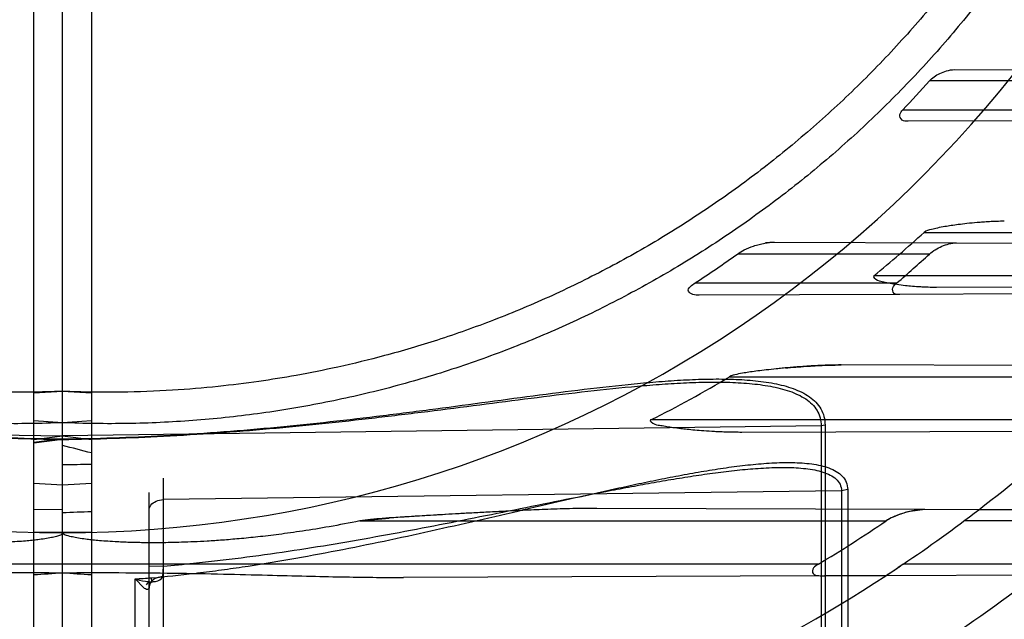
# Model space of a CAD drawing. Header units: millimetres. Extents: x 0 to 297, y 0 to 210.
# Tile 77 of 256: x 145.829 to 146.068, y 92.883 to 93.028. Entities that reach past the tile are written whole.
import ezdxf

# ---------------------------------------------------------------- set-up
doc = ezdxf.new("R2010")
doc.units = ezdxf.units.MM
doc.header["$LTSCALE"] = 16.335
doc.layers.get('0').update_dxf_attribs({"linetype": 'CONTINUOUS'})
for name, color, linetype in [('01_GLOBAL', 7, 'CONTINUOUS'), ('INTFCLR_1', 7, 'CONTINUOUS'), ('INTFCLR_144815', 7, 'CONTINUOUS'), ('INTFCLR_72935', 7, 'CONTINUOUS')]:
    doc.layers.add(name, color=color, linetype=linetype)

msp = doc.modelspace()

# ---------------------------------------------------------------- linework, layer by layer
at = {"color": 7, "linetype": 'Continuous'}
msp.add_circle((146.8548034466, 92.13446435), 2.66, dxfattribs=at)
at = {"color": 9, "linetype": 'Continuous'}
msp.add_arc((146.8548034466, 92.13446435), 2.6259090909, 92.9674534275, 177.0325465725, dxfattribs=at)
at = {"layer": '01_GLOBAL', "color": 7, "linetype": 'Continuous'}
msp.add_circle((146.8548034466, 92.13446435), 2.695, dxfattribs=at)
at = {"layer": 'INTFCLR_1', "color": 6, "linetype": 'Continuous'}
for p, q in [((145.8326077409, 92.6392724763), (145.8326077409, 93.828047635)), ((145.8396077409, 92.6316600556), (145.8396077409, 93.32424867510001)), ((146.0566160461, 92.9739025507), (146.1264587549, 92.9736587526)), ((146.1165994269, 92.961626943), (146.0428359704, 92.9613694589)), ((145.8396077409, 92.9378477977), (145.8326077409, 92.9373940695)), ((145.8396077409, 92.93024821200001), (145.8326077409, 92.93068978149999)), ((145.8396077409, 92.90916407), (145.8326077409, 92.9090671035)), ((146.0620095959, 92.90913372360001), (146.0488841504, 92.9091795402)), ((146.0394220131, 92.89310754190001), (146.0245442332, 92.8930556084))]:
    msp.add_line(p, q, dxfattribs=at)
at = {"layer": 'INTFCLR_1', "color": 9, "linetype": 'Continuous'}
for p, q in [((146.0560940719, 93.0159043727), (146.0929097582, 93.01577586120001)), ((146.0879751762, 93.0131600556), (146.0500057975, 93.0131600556)), ((146.0435891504, 93.00616005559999), (146.0825676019, 93.00616005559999)), ((146.0835865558, 93.0035117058), (146.0448644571, 93.0033765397)), ((146.0487327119, 92.9764100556), (146.1156249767, 92.9764100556)), ((146.0122911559, 92.97405727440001), (146.0566160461, 92.9739025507)), ((146.0499976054, 92.9711600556), (146.0033985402, 92.9711600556)), ((146.1067828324, 92.96591005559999), (146.0365197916, 92.96591005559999)), ((145.9931419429, 92.96416005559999), (146.0421269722, 92.96416005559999)), ((146.0517130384, 92.9631504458), (146.1083527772, 92.96334815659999)), ((146.0428359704, 92.9613694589), (145.9941342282, 92.961199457)), ((146.0901310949, 92.9440355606), (146.0286291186, 92.9442502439)), ((146.00152254, 92.94141005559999), (146.0831426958, 92.94141005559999)), ((146.0714762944, 92.9309100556), (145.9823517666, 92.9309100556)), ((146.0237571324, 92.92947908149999), (145.8396077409, 92.9270592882)), ((146.0246863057, 92.9296559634), (146.0237571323, 92.9294790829)), ((146.0237571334, 92.9294790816), (146.0237571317, 92.8516106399)), ((146.0246863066, 92.92965596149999), (146.0246863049, 92.8518386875)), ((145.8326077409, 92.9261301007), (145.8396077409, 92.9270592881)), ((145.8396077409, 92.9262978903), (145.8326077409, 92.9254625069)), ((145.8396077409, 92.9261822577), (145.8326077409, 92.9252790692)), ((146.0044979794, 92.9279856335), (146.0729750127, 92.9282246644)), ((145.8640466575, 92.9167747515), (145.8640466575, 92.7866738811)), ((145.8326077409, 92.91559073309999), (145.8396077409, 92.9151296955)), ((145.8606077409, 92.7866738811), (145.8606077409, 92.91327528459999)), ((146.0286589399, 92.9137320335), (145.8640466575, 92.9115689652)), ((146.0286589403, 92.9137320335), (146.0286589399, 92.8313082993)), ((146.0301730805, 92.9140135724), (146.0286589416, 92.9137320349)), ((146.0301730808, 92.91401357), (146.0301730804, 92.83167127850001)), ((146.0488841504, 92.9091795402), (145.9692814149, 92.9094574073)), ((146.0948933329, 92.90901893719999), (146.0620095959, 92.90913372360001)), ((145.9117306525, 92.90641005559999), (146.0394833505, 92.90641005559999)), ((146.091902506, 92.90641005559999), (146.0584182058, 92.90641005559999)), ((145.8396077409, 92.9035736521), (145.8326077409, 92.9035736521)), ((146.0230607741, 92.8959100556), (145.8326077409, 92.8959100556)), ((145.8606077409, 92.89549817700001), (145.8640465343, 92.8954550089)), ((145.8640465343, 92.8954550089), (145.8638191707, 92.89286904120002)), ((146.0792014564, 92.8959100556), (146.0436433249, 92.8959100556)), ((145.8612485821, 92.89166791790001), (145.8611549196, 92.8926001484)), ((146.0245442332, 92.8930556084), (145.9223188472, 92.89269877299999)), ((146.0757812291, 92.89323446), (146.0394220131, 92.89310754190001)), ((145.8593144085, 92.8901859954), (145.8572536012, 92.8923504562)), ((145.8572536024, 92.7819643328), (145.8572536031, 92.8923504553))]:
    msp.add_line(p, q, dxfattribs=at)
at = {"layer": 'INTFCLR_1', "color": 7, "linetype": 'Continuous'}
for p, q in [((146.0122911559, 92.97405727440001), (146.0102221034, 92.97385545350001)), ((145.9117306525, 92.90641005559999), (145.9189153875, 92.9071192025)), ((146.0488841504, 92.9091795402), (146.0453436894, 92.9087256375)), ((146.0436433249, 92.8959100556), (146.0423498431, 92.89504233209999))]:
    msp.add_line(p, q, dxfattribs=at)
at = {"layer": 'INTFCLR_1', "color": 6, "linetype": 'Continuous'}
for centre, radius, start, end in [((145.8396077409, 93.1986600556), 0.4224162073, 270, 90.00000002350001), ((145.8396077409, 93.1986600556), 0.4014439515, 270, 90.00000002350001), ((145.8400496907, 93.1991782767), 0.2805072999, 316.5197818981, 318.459498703), ((145.8490611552, 93.1963022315), 0.2970206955, 309.1335320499, 312.2407996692), ((145.8402875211, 93.1991407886), 0.2803219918, 303.0439087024, 305.5821917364), ((145.8401542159, 93.1991781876), 0.3098814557, 310.6755073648, 312.6231329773), ((145.8512087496, 93.1930991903), 0.2931580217, 296.5735206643, 300.8464944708), ((145.8396077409, 93.1986600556), 0.3650864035, 303.9776385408, 307.5299422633), ((145.8415251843, 93.197930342), 0.3523796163, 301.0088492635, 304.1786423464), ((145.7631619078, 94.0111774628), 1.1199532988, 273.5550652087, 273.9139416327)]:
    msp.add_arc(centre, radius, start, end, dxfattribs=at)
at = {"layer": 'INTFCLR_1', "color": 9, "linetype": 'Continuous'}
for centre, radius, start, end in [((145.8396077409, 93.1986600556), 0.2950857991, 270.0000000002, 337.5066823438), ((145.8396077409, 93.1986600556), 0.3650864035, 307.5299422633, 312.2149436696), ((145.8396077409, 93.1986600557), 0.3650864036, 269.9999999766, 303.1824438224), ((145.8396077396, 93.19866007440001), 0.306817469, 273.2970471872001, 274.0270834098), ((145.8396077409, 93.1986600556), 0.3860864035, 302.8139688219, 307.7133577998)]:
    msp.add_arc(centre, radius, start, end, dxfattribs=at)
at = {"layer": 'INTFCLR_1', "color": 7, "linetype": 'Continuous'}
for centre, radius, start, end in [((146.0515649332, 93.02659652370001), 0.0634462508, 266.5035230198, 270.1337480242), ((145.976885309, 92.0705265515), 0.838599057, 93.47053908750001, 93.96385402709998), ((146.0379848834, 91.0715950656), 1.8393973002, 93.26180773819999, 93.48664022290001), ((145.8396077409, 93.1986600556), 0.3650864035, 303.1824438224, 303.9776385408), ((145.8399490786, 93.198143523), 0.3644672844, 303.1819762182, 303.7336642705)]:
    msp.add_arc(centre, radius, start, end, dxfattribs=at)
at = {"layer": 'INTFCLR_1', "color": 6, "linetype": 'Continuous'}
for points, knots in [([(145.8396077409, 93.45947231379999), (145.8448083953, 93.4596857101), (145.8552252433, 93.4598003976), (145.8708287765, 93.45903859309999), (145.8863869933, 93.45733971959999), (145.9018926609, 93.4546973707), (145.9172546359, 93.4511115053), (145.9321403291, 93.44667133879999), (145.9466984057, 93.44137698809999), (145.9609232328, 93.43523324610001), (145.9749848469, 93.428124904), (145.9885894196, 93.4201818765), (146.0016818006, 93.411438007), (146.014218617, 93.4019253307), (146.0261538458, 93.39167920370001), (146.0374487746, 93.38073447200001), (146.0480597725, 93.3691354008), (146.0579508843, 93.35692175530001), (146.0670808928, 93.3441478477), (146.0754235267, 93.330855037), (146.0829524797, 93.3170860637), (146.0896391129, 93.3028937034), (146.0954570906, 93.2883381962), (146.1003896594, 93.27346713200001), (146.104422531, 93.2583263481), (146.1075415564, 93.24296784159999), (146.109734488, 93.2274500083), (146.1109929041, 93.2118355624), (146.1113133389, 93.1961898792), (146.110697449, 93.1805682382), (146.1091501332, 93.1650221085), (146.1066772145, 93.14959788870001), (146.1032874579, 93.1343489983), (146.0989925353, 93.11932904), (146.0938089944, 93.1045959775), (146.0877578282, 93.09020764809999), (146.0808640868, 93.0762176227), (146.0731513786, 93.0626691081), (146.0646508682, 93.0496148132), (146.0553942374, 93.03709997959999), (146.0454166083, 93.02516727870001), (146.0347444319, 93.01384756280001), (146.0234240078, 93.00319068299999), (146.0114894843, 92.9932263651), (145.9989896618, 92.9839941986), (145.985966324, 92.9755254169), (145.9724717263, 92.9678514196), (145.9585675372, 92.9610037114), (145.9445877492, 92.95512209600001), (145.9309740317, 92.9502947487), (145.9183319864, 92.9465585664), (145.9068866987, 92.94376529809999), (145.8966921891, 92.9417281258), (145.8870094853, 92.9401674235), (145.877001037, 92.9389286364), (145.8658733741, 92.93800534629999), (145.8532656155, 92.93753089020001), (145.8443587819, 92.93765285), (145.8396077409, 92.9378477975)], [0, 0, 0, 0, 0.0185657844, 0.0371317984, 0.05569073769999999, 0.0743563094, 0.09320240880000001, 0.1119235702, 0.129729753, 0.1484268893, 0.1671582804, 0.1858963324, 0.2045840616, 0.2232805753, 0.241995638, 0.2606572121, 0.2793460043, 0.298034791, 0.3166822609, 0.3353170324, 0.3539796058, 0.3726237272, 0.3912431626, 0.4098577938, 0.4284754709, 0.4470981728, 0.4657246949, 0.4843423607, 0.5029403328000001, 0.5215094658, 0.5400731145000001, 0.5586325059, 0.5771954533, 0.5957587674, 0.6143211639, 0.6328711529, 0.651401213, 0.6699184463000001, 0.6884460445, 0.7069331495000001, 0.7254085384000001, 0.7438945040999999, 0.7623917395, 0.7808314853, 0.7993176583, 0.8177869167, 0.8362093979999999, 0.8546575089, 0.8730374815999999, 0.8902753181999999, 0.9061521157, 0.9200376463, 0.9322836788, 0.9432240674, 0.9550134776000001, 0.9682465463, 0.9830392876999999, 1, 1, 1, 1]), ([(146.1061488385, 93.1149329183), (146.1053270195, 93.112425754), (146.103609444, 93.10743535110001), (146.1008138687, 93.10002914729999), (146.0978014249, 93.09270851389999), (146.0945747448, 93.0854798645), (146.0911366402, 93.0783494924), (146.0874900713, 93.07132353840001), (146.0836382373, 93.0644081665), (146.0795844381, 93.0576093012), (146.0753322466, 93.0509329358), (146.0708852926, 93.04438476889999), (146.0662475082, 93.0379705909), (146.0614228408, 93.0316958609), (146.0564155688, 93.0255661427), (146.0512299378, 93.0195866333), (146.0458705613, 93.01376265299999), (146.0403419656, 93.0080991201), (146.0346490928, 93.00260109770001), (146.0287967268, 92.9972732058), (146.0227901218, 92.99212022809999), (146.0166343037, 92.987146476), (146.0103348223, 92.98235643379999), (146.0038969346, 92.9777540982), (145.9973264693, 92.97334363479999), (145.9906289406, 92.9691287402), (145.9838104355, 92.96511323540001), (145.9768766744, 92.9613004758), (145.9698338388, 92.9576938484), (145.9626879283, 92.9542964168), (145.9554452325, 92.95111115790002), (145.9481119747, 92.9481407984), (145.9406944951, 92.9453879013), (145.9331992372, 92.94285485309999), (145.9256327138, 92.94054385), (145.9180014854, 92.9384568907), (145.910312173, 92.9365957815), (145.9025714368, 92.93496213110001), (145.8947859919, 92.9335573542), (145.8869625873, 92.93238266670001), (145.8791079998, 92.93143908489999), (145.8712290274, 92.9307274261), (145.8633325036, 92.9302483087), (145.8554252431, 92.93000215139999), (145.8475142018, 92.9299891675), (145.8422420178, 92.9301359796), (145.8396077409, 92.93024821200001)], [0, 0, 0, 0, 0.0227356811, 0.0454710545, 0.0682062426, 0.09094098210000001, 0.1136756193, 0.1364096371, 0.1591436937, 0.1818769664, 0.2046103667, 0.2273428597, 0.2500755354, 0.2728072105, 0.2955391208, 0.3182699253, 0.3410011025, 0.3637310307, 0.3864614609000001, 0.4091905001, 0.4319201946, 0.4546483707, 0.4773773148, 0.5001046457, 0.5228327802, 0.5455591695, 0.5682859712, 0.5910108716, 0.6137361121, 0.6364602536, 0.6591836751, 0.681906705, 0.7046293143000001, 0.7273515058, 0.750073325, 0.77279473, 0.7955158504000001, 0.8182366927, 0.8409573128, 0.8636777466, 0.886398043, 0.9091183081, 0.9318386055, 0.9545589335, 0.9772794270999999, 1, 1, 1, 1]), ([(146.0500057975, 93.0131600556), (146.0503476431, 93.0135459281), (146.0511601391, 93.0142270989), (146.052576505, 93.01504627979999), (146.0542230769, 93.01568197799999), (146.0554489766, 93.0159066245), (146.0560940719, 93.0159043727)], [0, 0, 0, 0, 0.2265211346, 0.4609866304, 0.7165387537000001, 1, 1, 1, 1]), ([(146.0448644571, 93.0033765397), (146.0443586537, 93.0033747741), (146.0432258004, 93.0033619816), (146.0425579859, 93.00508906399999), (146.0432794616, 93.00583351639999), (146.0435891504, 93.00616005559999)], [0, 0, 0, 0, 0.3513182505, 0.6874162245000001, 1, 1, 1, 1]), ([(146.0499976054, 92.9711600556), (146.0504383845, 92.9715657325), (146.0514210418, 92.9722641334), (146.0530335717, 92.97308605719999), (146.0547632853, 92.9736903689), (146.0559930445, 92.9739047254), (146.0566160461, 92.9739025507)], [0, 0, 0, 0, 0.2467037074, 0.4926862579, 0.743430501, 1, 1, 1, 1]), ([(145.9941342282, 92.961199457), (145.9936189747, 92.9611976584), (145.9926981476, 92.9611580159), (145.9906796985, 92.962384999), (145.9924207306, 92.96369095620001), (145.9931419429, 92.96416005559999)], [0, 0, 0, 0, 0.281959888, 0.5291975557, 1, 1, 1, 1]), ([(146.0428359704, 92.9613694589), (146.0423726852, 92.9613678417), (146.0412550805, 92.9613103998), (146.0408422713, 92.96318899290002), (146.0417340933, 92.9638224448), (146.0421269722, 92.96416005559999)], [0, 0, 0, 0, 0.3202426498, 0.6419310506, 1, 1, 1, 1]), ([(145.9117306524, 92.90641005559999), (145.9092657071, 92.90591377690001), (145.9046383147, 92.90502211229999), (145.8980785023, 92.90395322), (145.8922920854, 92.90314320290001), (145.8871615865, 92.9025344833), (145.8825937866, 92.90207934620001), (145.8785119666, 92.9017432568), (145.8748524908, 92.9014997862), (145.8715621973, 92.9013287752), (145.8685972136, 92.9012146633), (145.8659197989, 92.9011452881), (145.8634974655, 92.9011111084), (145.8613020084, 92.9011046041), (145.8593093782, 92.9011198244), (145.8574989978, 92.90115201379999), (145.8558527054, 92.9011973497), (145.8543540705, 92.901252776), (145.8526100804, 92.90133333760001), (145.850703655, 92.9014460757), (145.8487003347, 92.90159984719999), (145.8470308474, 92.90175797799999), (145.8454655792, 92.9019336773), (145.8439360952, 92.9021458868), (145.842355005, 92.9023997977), (145.8410489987, 92.90276914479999), (145.8396002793, 92.9030353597), (145.8396077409, 92.9035736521)], [0, 0, 0, 0, 0.1035914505, 0.1941269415, 0.2737916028, 0.3442938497, 0.4069673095, 0.4629029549, 0.5130228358, 0.558062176, 0.5986387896, 0.6352646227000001, 0.6684036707, 0.6984445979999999, 0.7257141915, 0.7504992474, 0.7730412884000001, 0.7935646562, 0.8122831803, 0.8449672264, 0.8722455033, 0.895040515, 0.9140992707, 0.9369862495, 0.9592804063, 0.9778206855, 1, 1, 1, 1]), ([(146.0230607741, 92.8959100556), (146.0226421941, 92.89565842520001), (146.0217209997, 92.8952614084), (146.021474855, 92.8933200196), (146.0232209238, 92.8931359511), (146.0240886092, 92.89305401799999), (146.0245442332, 92.8930556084)], [0, 0, 0, 0, 0.2574350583, 0.5027300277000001, 0.7598359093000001, 1, 1, 1, 1]), ([(145.8396077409, 92.8938362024), (145.8441679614, 92.89386940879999), (145.8531837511, 92.8938882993), (145.8662168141, 92.8937673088), (145.8782362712, 92.8935405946), (145.8889684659, 92.89327578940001), (145.8985166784, 92.8930302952), (145.9070290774, 92.892836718), (145.9148513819, 92.8927137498), (145.9198410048, 92.8926901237), (145.9223188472, 92.89269877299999)], [0, 0, 0, 0, 0.1653841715, 0.3269571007, 0.4726648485, 0.6013518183, 0.7162859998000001, 0.8190525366, 0.9101386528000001, 1, 1, 1, 1])]:
    msp.add_open_spline(points, degree=3, knots=knots, dxfattribs=at)
at = {"layer": 'INTFCLR_1', "color": 7, "linetype": 'Continuous'}
for points, knots in [([(146.0681950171, 92.97911213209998), (146.0675673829, 92.9791106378), (146.0663647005, 92.9790970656), (146.0646416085, 92.9790196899), (146.063072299, 92.9789190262), (146.0612496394, 92.9787728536), (146.0592517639, 92.97857342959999), (146.0571457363, 92.97832049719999), (146.0553680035, 92.97807491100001), (146.0536792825, 92.9778053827), (146.0520863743, 92.97752268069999), (146.0503981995, 92.97711288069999), (146.0492287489, 92.976831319), (146.048732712, 92.9764100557)], [0, 0, 0, 0, 0.095342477, 0.182676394, 0.2619801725, 0.33421276, 0.4604321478, 0.5669418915, 0.6564440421, 0.7329517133, 0.8269581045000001, 0.9011416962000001, 1, 1, 1, 1]), ([(146.0033985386, 92.971160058), (146.0039282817, 92.9715421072), (146.0052119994, 92.972267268), (146.0070069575, 92.973006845), (146.0086813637, 92.97352442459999), (146.0103246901, 92.9739052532), (146.0115409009, 92.9740645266), (146.012291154, 92.9740572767)], [0, 0, 0, 0, 0.2070771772, 0.4649994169, 0.6144120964, 0.7621214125, 1, 1, 1, 1]), ([(146.0365197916, 92.9659100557), (146.036176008, 92.9656187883), (146.0376425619, 92.96457149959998), (146.0388611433, 92.9644789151), (146.0405197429, 92.964074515), (146.0422547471, 92.9638145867), (146.0440532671, 92.96357693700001), (146.045983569, 92.9633852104), (146.0480347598, 92.9632365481), (146.0499812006, 92.9631589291), (146.0512514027, 92.96314959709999), (146.0517130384, 92.9631504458)], [0, 0, 0, 0, 0.0853651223, 0.186090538, 0.2888520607, 0.3915456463, 0.5230721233, 0.6310108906, 0.759371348, 0.9125404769, 1, 1, 1, 1]), ([(146.0286291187, 92.9442502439), (146.0277350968, 92.94424776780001), (146.0260240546, 92.944231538), (146.0235758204, 92.9441347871), (146.0213527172, 92.9440133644), (146.0193377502, 92.943878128), (146.0175037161, 92.94373672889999), (146.0158249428, 92.9435928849), (146.0142918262, 92.94345087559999), (146.0124983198, 92.9432730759), (146.0105289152, 92.94305973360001), (146.0084333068, 92.94280557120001), (146.0066529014, 92.94256429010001), (146.0049509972, 92.9423048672), (146.0032625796, 92.94198282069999), (146.00205031, 92.94170209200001), (146.0015225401, 92.9414100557)], [0, 0, 0, 0, 0.0981516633, 0.1878327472, 0.268965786, 0.3425771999, 0.4095407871, 0.4709123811, 0.5275568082, 0.5785754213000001, 0.6687776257, 0.7450367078, 0.8102979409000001, 0.8660967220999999, 0.9337791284, 1, 1, 1, 1]), ([(146.015050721, 92.9435207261), (146.0167178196, 92.943672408), (146.0198901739, 92.9439346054), (146.0244175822, 92.9441887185), (146.0272779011, 92.94425496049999), (146.0286291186, 92.9442502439)], [0, 0, 0, 0, 0.3692023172, 0.7019831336, 1, 1, 1, 1]), ([(145.9823517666, 92.9309100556), (145.9819319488, 92.9306959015), (145.9836279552, 92.92961775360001), (145.9847457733, 92.9296405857), (145.9863101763, 92.92929827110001), (145.9878969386, 92.9290867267), (145.9895437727, 92.928869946), (145.9913063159, 92.92867576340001), (145.9931705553, 92.9284938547), (145.9953727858, 92.92831250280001), (145.9974474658, 92.92817897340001), (145.999325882, 92.9280874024), (146.0009233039, 92.9280292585), (146.0026615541, 92.9279901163), (146.0038684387, 92.9279841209), (146.0044979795, 92.9279856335)], [0, 0, 0, 0, 0.06232087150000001, 0.1287621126, 0.1947079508, 0.2604393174, 0.3441323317, 0.4131626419, 0.4952040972, 0.5917270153, 0.7053809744, 0.770091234, 0.8404134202, 0.9167516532, 1, 1, 1, 1]), ([(145.969281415, 92.9094574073), (145.9670674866, 92.9094431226), (145.9628523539, 92.9094093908), (145.9568718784, 92.9091989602), (145.951527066, 92.9089730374), (145.9467604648, 92.9087421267), (145.9424756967, 92.9085192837), (145.9386017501, 92.9083096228), (145.9350858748, 92.90811417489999), (145.931884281, 92.9079311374), (145.9289594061, 92.90775931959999), (145.9262828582, 92.9075981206), (145.9238339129, 92.90744707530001), (145.9215902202, 92.907303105), (145.9195352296, 92.90716433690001), (145.9176489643, 92.90702849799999), (145.9159430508, 92.90689508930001), (145.9139844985, 92.9067209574), (145.9125995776, 92.90657192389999), (145.9117306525, 92.9064100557)], [0, 0, 0, 0, 0.1152136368, 0.2193398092, 0.3113910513, 0.3936041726, 0.4676792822, 0.5346686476, 0.5954964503, 0.6509253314, 0.7015492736, 0.7479671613, 0.7904633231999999, 0.8292326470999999, 0.8649675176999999, 0.897646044, 0.9276489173, 0.9540038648, 1, 1, 1, 1]), ([(146.0488830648, 92.90918111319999), (146.0480221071, 92.9091881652), (146.0466484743, 92.909015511), (146.0448472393, 92.90862448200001), (146.0431274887, 92.9081329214), (146.04132163, 92.9074544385), (146.0400218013, 92.9067781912), (146.0394827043, 92.9064104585)], [0, 0, 0, 0, 0.260858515, 0.4162527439, 0.5586461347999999, 0.8022854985, 1, 1, 1, 1]), ([(146.0453436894, 92.9087256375), (146.0448372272, 92.90861062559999), (146.0438059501, 92.90833781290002), (146.0423540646, 92.9078467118), (146.0408843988, 92.90723459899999), (146.0399684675, 92.906725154), (146.0394833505, 92.90641005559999)], [0, 0, 0, 0, 0.2461423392, 0.5051183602, 0.7258426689, 1, 1, 1, 1])]:
    msp.add_open_spline(points, degree=3, knots=knots, dxfattribs=at)
at = {"layer": 'INTFCLR_1', "color": 9, "linetype": 'Continuous'}
for points, knots in [([(145.8396077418, 92.9262978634), (145.8478154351, 92.9264034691), (145.8646523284, 92.92697395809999), (145.8900691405, 92.9288776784), (145.909389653, 92.9310026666), (145.9222438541, 92.93259835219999), (145.9307518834, 92.9336926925), (145.9412878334, 92.93510094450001), (145.9538030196, 92.9367880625), (145.9661410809, 92.9383752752), (145.976312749, 92.9395207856), (145.9833652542, 92.94014841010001), (145.9873457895, 92.94043817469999), (145.9912590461, 92.94067391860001), (145.996056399, 92.94085966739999), (146.0016762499, 92.9408580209), (146.0062305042, 92.9406112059), (146.0097459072, 92.9402104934), (146.0130382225, 92.9396702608), (146.01616889, 92.93887327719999), (146.0190174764, 92.9376789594), (146.0208923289, 92.9365897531), (146.0224928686, 92.9352529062), (146.023735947, 92.9336379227), (146.0245238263, 92.9317347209), (146.0246863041, 92.93035734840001), (146.0246863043, 92.92965596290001)], [0, 0, 0, 0, 0.1289801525, 0.2646247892, 0.4004023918, 0.4343527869, 0.4681570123, 0.5351918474, 0.6013787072, 0.6665897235, 0.7306589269, 0.7622023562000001, 0.7778384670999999, 0.7933700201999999, 0.8238027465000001, 0.8532617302, 0.8816493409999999, 0.8954141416, 0.908833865, 0.9340747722, 0.9459268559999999, 0.9572740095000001, 0.9680210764, 0.9784972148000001, 0.9889789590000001, 1, 1, 1, 1]), ([(145.8396077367, 92.9261822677), (145.8477845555, 92.92628695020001), (145.8645438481, 92.9268373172), (145.8898391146, 92.9286578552), (145.9090608, 92.93068543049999), (145.9218491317, 92.9322077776), (145.9303126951, 92.9332517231), (145.9407938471, 92.93459529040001), (145.9532442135, 92.93620553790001), (145.96551845, 92.93772146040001), (145.9756368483, 92.9388168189), (145.9826519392, 92.9394182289), (145.986611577, 92.93969650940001), (145.9905724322, 92.93992742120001), (145.9935489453, 92.9400384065), (145.9955433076, 92.94007323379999)], [0, 0, 0, 0, 0.1566143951, 0.3210466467, 0.4855983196, 0.5267373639, 0.5676974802, 0.6489192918, 0.7291134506, 0.8081312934, 0.8857786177, 0.92401377, 0.9429688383, 0.9617983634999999, 1, 1, 1, 1]), ([(145.9955433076, 92.94007323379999), (145.9973399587, 92.94010460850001), (146.0009347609, 92.9401030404), (146.0053966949, 92.9398756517), (146.0088938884, 92.93949772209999), (146.0121664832, 92.93898735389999), (146.0152776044, 92.93823416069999), (146.0181132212, 92.937101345), (146.0199765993, 92.9360696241), (146.0215679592, 92.9348032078), (146.0228065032, 92.93327124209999), (146.0235942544, 92.9314604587), (146.0237571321, 92.9301460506), (146.0237571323, 92.9294790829)], [0, 0, 0, 0, 0.1636849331, 0.3273608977, 0.4066878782, 0.4839772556, 0.6290768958, 0.6969461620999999, 0.7616165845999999, 0.8224219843, 0.8811135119, 0.9392447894, 1, 1, 1, 1]), ([(145.861154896, 92.8926001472), (145.8646467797, 92.89291119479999), (145.8700762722, 92.89348193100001), (145.8774271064, 92.8944177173), (145.8851501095, 92.89551453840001), (145.8947603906, 92.89707470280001), (145.9100353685, 92.8998984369), (145.9289633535, 92.9039122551), (145.9477588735, 92.9082674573), (145.9627225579, 92.9117430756), (145.9720401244, 92.91385261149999), (145.9794715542, 92.9154567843), (145.9850043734, 92.9165971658), (145.9904946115, 92.9176576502), (145.9959286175, 92.9186145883), (146.001286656, 92.91943806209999), (146.0065447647, 92.9200898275), (146.0108593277, 92.9204510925), (146.0142424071, 92.92058726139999), (146.0174809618, 92.9206008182), (146.020623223, 92.92041405), (146.0235937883, 92.9198970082), (146.0256138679, 92.91932482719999), (146.0274148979, 92.9185127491), (146.0289185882, 92.9173840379), (146.0299580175, 92.915845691), (146.0301730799, 92.9146253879), (146.0301730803, 92.9140135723)], [0, 0, 0, 0, 0.06019431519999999, 0.0937217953, 0.1272320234, 0.1941274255, 0.2608760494, 0.3939366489, 0.5263069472, 0.5921519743, 0.6577085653, 0.6903391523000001, 0.7226899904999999, 0.7547041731, 0.7863477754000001, 0.817424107, 0.8477738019, 0.8773067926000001, 0.8917350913, 0.9058958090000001, 0.9329161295, 0.9456330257, 0.9576063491, 0.9688770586, 0.9793861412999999, 0.9894949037, 1, 1, 1, 1]), ([(145.8640464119, 92.8954550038), (145.8665034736, 92.89566184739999), (145.8708828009, 92.896072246), (145.8771741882, 92.896760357), (145.8848315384, 92.89769583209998), (145.8943604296, 92.89902870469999), (145.9095047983, 92.90144626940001), (145.9282765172, 92.9048943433), (145.946925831, 92.90865374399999), (145.9617681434, 92.9116628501), (145.9710087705, 92.9134932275), (145.9783778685, 92.9148877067), (145.9838652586, 92.9158806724), (145.9893104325, 92.9168056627), (145.9946998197, 92.91764211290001), (146.0000137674, 92.91836398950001), (146.0052283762, 92.9189380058), (146.0096115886, 92.9192673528), (146.0122543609, 92.9193617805), (146.0131934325, 92.9193780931)], [0, 0, 0, 0, 0.0489322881, 0.0872815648, 0.1255925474, 0.2020168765, 0.2782050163, 0.4299198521, 0.5807251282, 0.6557395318, 0.7304548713, 0.7676637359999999, 0.8045717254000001, 0.8411178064, 0.8772671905, 0.9127986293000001, 0.9475317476, 0.9813615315, 1, 1, 1, 1]), ([(146.0131934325, 92.9193780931), (146.0139052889, 92.9193904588), (146.0161765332, 92.9193981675), (146.0191823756, 92.9192496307), (146.0221280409, 92.918809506), (146.0241257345, 92.918321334), (146.0259024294, 92.91762871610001), (146.0273850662, 92.9166706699), (146.0284326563, 92.91534903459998), (146.0286589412, 92.9142640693), (146.0286589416, 92.9137320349)], [0, 0, 0, 0, 0.1193284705, 0.3807072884, 0.5033092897, 0.6180591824, 0.7247147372, 0.8216115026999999, 0.9108285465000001, 1, 1, 1, 1]), ([(145.8606077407, 92.90893452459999), (145.8606077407, 92.9093864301), (145.8609796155, 92.9103722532), (145.8623093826, 92.91132770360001), (145.8634445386, 92.9115610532), (145.8640466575, 92.9115689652)], [0, 0, 0, 0, 0.2867313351, 0.6179262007, 1, 1, 1, 1]), ([(145.8638191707, 92.89286904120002), (145.8636174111, 92.892857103), (145.8628091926, 92.8927546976), (145.8614018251, 92.8922411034), (145.8606077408, 92.8910120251), (145.8606077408, 92.8903670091)], [0, 0, 0, 0, 0.1385453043, 0.5578503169, 1, 1, 1, 1]), ([(145.8612360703, 92.89166556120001), (145.8615509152, 92.89167133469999), (145.8624595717, 92.8917010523), (145.8637781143, 92.8922061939), (145.8638191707, 92.89286904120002)], [0, 0, 0, 0, 0.3216474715, 1, 1, 1, 1]), ([(145.8572536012, 92.8923504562), (145.8576037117, 92.8922462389), (145.8589098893, 92.89189691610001), (145.8602608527, 92.8916787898), (145.8612485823, 92.8916679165)], [0, 0, 0, 0, 0.2699707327, 1, 1, 1, 1]), ([(145.8606077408, 92.8903670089), (145.8606077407, 92.8902200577), (145.86058969, 92.8899270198), (145.8599910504, 92.8896546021), (145.8595831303, 92.8899934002), (145.8593144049, 92.89018598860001)], [0, 0, 0, 0, 0.2520057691, 0.4330374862, 1, 1, 1, 1])]:
    msp.add_open_spline(points, degree=3, knots=knots, dxfattribs=at)
msp.add_open_spline([(145.8612362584, 92.8916634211), (145.8607325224, 92.8915733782), (145.8601388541, 92.8913789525), (145.8598851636, 92.89093454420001)], degree=3, dxfattribs=at)
at = {"layer": 'INTFCLR_144815', "color": 6, "linetype": 'Continuous'}
for radius in [0.4466793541, 0.4256665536]:
    msp.add_circle((145.8396077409, 93.1986600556), radius, dxfattribs=at)
for radius, start, end in [(0.6157754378, 313.9937911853, 154.5150993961), (0.5947754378, 312.9543589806, 154.5144414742), (0.5751005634, 282.2440355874, 71.2863570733), (0.4627266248, 45.0000000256, 314.9999999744), (0.4618985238, 44.999999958, 315.000000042), (0.461229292, 44.99999997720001, 315.0000000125), (0.4472794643, 47.86578076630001, 312.1342192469), (0.4408857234, 45.72777364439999, 314.2722263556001), (0.4268887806, 45.6663486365, 314.3336513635), (0.4169682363, 295.6072723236, 334.3927276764), (0.3959554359, 297.0737153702, 332.9262846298), (0.5947754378, 205.4855585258, 293.0456409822), (0.6157754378, 205.4849006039, 292.0062088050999)]:
    msp.add_arc((145.8396077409, 93.1986600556), radius, start, end, dxfattribs=at)
at = {"layer": 'INTFCLR_144815', "color": 9, "linetype": 'Continuous'}
for centre, radius, start, end in [((145.8396077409, 93.1986600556), 0.5712784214, 292.4997540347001, 54.0964566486), ((145.8396077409, 93.1986600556), 0.4540564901, 52.5411294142, 307.4588705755), ((145.8396077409, 93.1986600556), 0.44073522, 45.7280221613, 314.2719778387), ((145.8396077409, 93.1986600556), 0.4337362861, 45.73034182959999, 314.2696581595), ((145.8396102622, 93.1986612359), 0.5153523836, 292.4997540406, 54.09645665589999), ((145.8396077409, 93.1986600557), 0.5830188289, 203.8266800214, 313.0809380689), ((145.8396077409, 93.1986600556), 0.590019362, 203.8278898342, 312.5732768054), ((145.8396077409, 93.1986600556), 0.6110177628, 203.8266800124, 319.1799903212)]:
    msp.add_arc(centre, radius, start, end, dxfattribs=at)
at = {"layer": 'INTFCLR_72935', "color": 6, "linetype": 'Continuous'}
for p, q in [((145.8396077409, 92.6316600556), (145.8396077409, 93.8286600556)), ((145.8466077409, 93.828047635), (145.8466077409, 92.6392724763)), ((145.8466077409, 92.9373940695), (145.8396077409, 92.9378477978)), ((145.8466077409, 92.9306897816), (145.8396077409, 92.93024821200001))]:
    msp.add_line(p, q, dxfattribs=at)
at = {"layer": 'INTFCLR_72935', "color": 9, "linetype": 'Continuous'}
for p, q in [((145.6554583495, 92.9294790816), (145.8396077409, 92.9270592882)), ((145.8396077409, 92.9270592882), (145.8466077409, 92.9261301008)), ((145.8396077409, 92.9151296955), (145.8466077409, 92.91559073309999)), ((145.8466077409, 92.9035736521), (145.8396077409, 92.9035736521)), ((145.8466077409, 92.8959100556), (145.6561547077, 92.8959100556))]:
    msp.add_line(p, q, dxfattribs=at)
at = {"layer": 'INTFCLR_72935', "color": 6, "linetype": 'Continuous'}
for centre, radius, start, end in [((145.8396077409, 93.1986600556), 0.4224162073, 90, 270.0000000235), ((145.8396077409, 93.1986600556), 0.4014439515, 90, 270.0000000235), ((145.3624432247, 91.06095038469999), 1.9238690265, 75.4241239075, 75.6394227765), ((145.9154332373, 94.00167338), 1.1104290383, 266.0845186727, 266.4464732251)]:
    msp.add_arc(centre, radius, start, end, dxfattribs=at)
at = {"layer": 'INTFCLR_72935', "color": 9, "linetype": 'Continuous'}
for centre, radius, start, end in [((145.8396077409, 93.1986600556), 0.2950858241, 202.4933176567, 269.9999999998), ((145.8593244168, 91.7358056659), 1.1843548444, 90.6152090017, 90.9538817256), ((145.887597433, 91.5811422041), 1.3281025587, 91.76862038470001, 92.0707779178), ((145.8396077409, 93.1986600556), 0.3650864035, 236.8175561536, 270)]:
    msp.add_arc(centre, radius, start, end, dxfattribs=at)
at = {"layer": 'INTFCLR_72935', "color": 6, "linetype": 'Continuous'}
for points, knots in [([(145.8396077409, 92.9378477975), (145.834407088, 92.93763440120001), (145.8239902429, 92.93751971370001), (145.808386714, 92.9382815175), (145.7928285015, 92.93998039), (145.7773228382, 92.9426227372), (145.761960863, 92.94620860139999), (145.7470751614, 92.9506487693), (145.7325170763, 92.95594312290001), (145.7182922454, 92.96208686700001), (145.704230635, 92.96919520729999), (145.690626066, 92.9771382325), (145.6775336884, 92.9858820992), (145.6649968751, 92.99539477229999), (145.653061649, 93.0056408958), (145.6417667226, 93.01658562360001), (145.6311557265, 93.0281846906), (145.6212646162, 93.0403983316), (145.6121346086, 93.05317223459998), (145.6037919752, 93.0664650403), (145.596263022, 93.0802340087), (145.5895763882, 93.0944263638), (145.5837584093, 93.1089818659), (145.5788258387, 93.123852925), (145.5747929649, 93.1389937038), (145.5716739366, 93.1543522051), (145.5694810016, 93.1698700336), (145.5682225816, 93.1854844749), (145.5679021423, 93.2011301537), (145.5685180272, 93.2167517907), (145.5700653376, 93.2322979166), (145.5725382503, 93.247722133), (145.5759280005, 93.2629710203), (145.5802229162, 93.2779909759), (145.58540645, 93.29272403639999), (145.5914576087, 93.30711236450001), (145.5983513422, 93.32110238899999), (145.6060640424, 93.3346509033), (145.6145645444, 93.3477051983), (145.6238211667, 93.3602200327), (145.633798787, 93.3721527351), (145.644470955, 93.3834724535), (145.6557913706, 93.3941293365), (145.6677258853, 93.4040936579), (145.6802256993, 93.4133258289), (145.6932490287, 93.42179461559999), (145.7067436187, 93.42946861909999), (145.7206478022, 93.4363163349), (145.7346275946, 93.4421979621), (145.7482413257, 93.4470253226), (145.7608833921, 93.4507615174), (145.7723287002, 93.4535547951), (145.7825232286, 93.4555919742), (145.792205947, 93.4571526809), (145.8022144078, 93.4583914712), (145.8133420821, 93.4593147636), (145.8259498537, 93.45978922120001), (145.8348566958, 93.4596672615), (145.8396077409, 93.45947231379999)], [0, 0, 0, 0, 0.0185657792, 0.0371317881, 0.0556907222, 0.0743562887, 0.09320238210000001, 0.1119235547, 0.1297297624, 0.1484268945, 0.1671582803, 0.1858963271, 0.2045840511, 0.2232805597, 0.2419956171, 0.2606571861, 0.279345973, 0.2980347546, 0.3166822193, 0.3353169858, 0.3539795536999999, 0.37262367, 0.3912431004, 0.4098577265, 0.4284753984, 0.447098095, 0.4657246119, 0.4843422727, 0.5029402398, 0.5215093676, 0.5400730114, 0.5586323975, 0.5771953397, 0.5957586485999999, 0.6143210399, 0.632871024, 0.6514010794, 0.6699183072, 0.6884459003, 0.706933, 0.7254083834, 0.7438943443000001, 0.7623915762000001, 0.7808313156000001, 0.7993174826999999, 0.8177867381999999, 0.836209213, 0.8546573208, 0.8730372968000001, 0.8902751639, 0.9061519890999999, 0.920037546, 0.9322836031, 0.9432240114, 0.9550134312, 0.9682465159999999, 0.9830392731, 1, 1, 1, 1]), ([(145.8396077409, 92.93024821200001), (145.8369734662, 92.9301359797), (145.8317012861, 92.9299891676), (145.8237902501, 92.93000215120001), (145.8158829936, 92.93024830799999), (145.8079864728, 92.9307274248), (145.8001075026, 92.93143908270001), (145.792252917, 92.93238266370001), (145.7844295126, 92.9335573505), (145.7766440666, 92.9349621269), (145.7689033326, 92.9365957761), (145.7612140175, 92.93845688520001), (145.7535827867, 92.94054384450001), (145.7460162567, 92.9428548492), (145.7385209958, 92.94538789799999), (145.7311035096, 92.9481407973), (145.7237702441, 92.95111116), (145.7165275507, 92.9542964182), (145.7093816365, 92.9576938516), (145.7023387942, 92.96130048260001), (145.6954050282, 92.9651132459), (145.6885865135, 92.96912875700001), (145.6818889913, 92.9733436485), (145.6753185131, 92.9777541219), (145.6688806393, 92.9823564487), (145.6625811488, 92.98714649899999), (145.6564253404, 92.9921202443), (145.6504187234, 92.99727323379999), (145.6445663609, 93.002601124), (145.6388734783, 93.0080991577), (145.6333448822, 93.0137626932), (145.6279855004, 93.01958668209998), (145.6227998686, 93.02556619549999), (145.6177925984, 93.0316959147), (145.612967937, 93.0379706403), (145.6083301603, 93.0443848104), (145.6038832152, 93.0509329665), (145.5996310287, 93.0576093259), (145.5955772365, 93.0644081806), (145.5917254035, 93.0713235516), (145.5880788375, 93.0783495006), (145.5846407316, 93.08547987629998), (145.5814140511, 93.09270852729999), (145.5784016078, 93.10002916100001), (145.5756060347, 93.1074353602), (145.5738884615, 93.1124257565), (145.5730666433, 93.1149329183)], [0, 0, 0, 0, 0.0227205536, 0.0454410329, 0.06816134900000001, 0.09088163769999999, 0.1136018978, 0.1363221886, 0.1590426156, 0.1817632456, 0.2044840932, 0.2272051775, 0.2499266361, 0.2726484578, 0.2953706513, 0.3180932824, 0.3408163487, 0.3635397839, 0.3862638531, 0.4089891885, 0.4317141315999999, 0.4544408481, 0.4771673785, 0.4998953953, 0.5226228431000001, 0.5453516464, 0.5680799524, 0.5908095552, 0.6135387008, 0.6362690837, 0.6589990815, 0.6817302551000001, 0.7044610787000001, 0.7271930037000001, 0.7499246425, 0.7726572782, 0.7953897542, 0.8181230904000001, 0.8408563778, 0.8635903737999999, 0.8863244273, 0.90905904, 0.9317938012, 0.9545290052, 0.9772643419, 1, 1, 1, 1]), ([(145.7674848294, 92.90641005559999), (145.7699467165, 92.9059143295), (145.7745683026, 92.90502364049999), (145.7811199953, 92.90395601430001), (145.7868992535, 92.9031466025), (145.7920238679, 92.9025378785), (145.7965872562, 92.9020824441), (145.8006658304, 92.9017459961), (145.8043227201, 92.9015022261), (145.807610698, 92.9013308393), (145.8105742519, 92.9012161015), (145.8132511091, 92.9011460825), (145.815673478, 92.9011113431), (145.817868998, 92.90110430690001), (145.8198616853, 92.90111924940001), (145.8216726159, 92.90115115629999), (145.8233203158, 92.9011958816), (145.8248209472, 92.9012506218), (145.8265670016, 92.90133050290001), (145.8284747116, 92.9014428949), (145.8304789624, 92.90159669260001), (145.8321494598, 92.9017537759), (145.8337168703, 92.901928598), (145.8352511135, 92.9021408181), (145.8368406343, 92.9023945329), (145.8381549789, 92.9027651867), (145.8396157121, 92.90303185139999), (145.8396077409, 92.9035736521)], [0, 0, 0, 0, 0.1034632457, 0.1938840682, 0.2734526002, 0.3438698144, 0.4064833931, 0.4623839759, 0.5124664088, 0.557472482, 0.5980251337, 0.6346501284, 0.6677914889, 0.6978325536, 0.72510217, 0.749889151, 0.7724516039, 0.7930098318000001, 0.8117541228, 0.8444610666, 0.871742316, 0.8945497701, 0.9136305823, 0.9365662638, 0.9589862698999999, 0.9776759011, 1, 1, 1, 1]), ([(145.7568966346, 92.89269877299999), (145.7594290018, 92.8926899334), (145.7645215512, 92.89271495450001), (145.7724872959, 92.89284250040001), (145.7811184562, 92.8930406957), (145.7907656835, 92.8932892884), (145.8015784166, 92.89355395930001), (145.8135771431, 92.8937753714), (145.8264082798, 92.89388821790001), (145.8352000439, 92.89386829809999), (145.8396077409, 92.8938362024)], [0, 0, 0, 0, 0.0918387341, 0.1846799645, 0.2889179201, 0.4049352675, 0.534660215, 0.6811664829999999, 0.8401473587, 1, 1, 1, 1])]:
    msp.add_open_spline(points, degree=3, knots=knots, dxfattribs=at)
at = {"layer": 'INTFCLR_72935', "color": 9, "linetype": 'Continuous'}
for points, knots in [([(145.6545291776, 92.92965596), (145.6545291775, 92.9303528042), (145.6546891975, 92.93171833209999), (145.6554648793, 92.9336101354), (145.6566899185, 92.93521785), (145.6582670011, 92.9365490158), (145.660117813, 92.93763863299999), (145.6629440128, 92.93884049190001), (145.6660617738, 92.9396454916), (145.6693381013, 92.9401920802), (145.6728301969, 92.94059850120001), (145.6773538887, 92.94085280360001), (145.6829364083, 92.94086380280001), (145.6877030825, 92.9406859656), (145.691595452, 92.9404563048), (145.6955695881, 92.9401713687), (145.7005909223, 92.9397290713), (145.7066723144, 92.93909537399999), (145.714894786, 92.93814089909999), (145.725258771, 92.9368084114), (145.7377715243, 92.9351220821), (145.7503839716, 92.93343570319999), (145.7673769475, 92.93127544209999), (145.784505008, 92.92938474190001), (145.7995904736, 92.9281144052), (145.8082719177, 92.9275101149), (145.8208830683, 92.92676041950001), (145.8313347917, 92.92640432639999), (145.8396077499, 92.92629786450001)], [0, 0, 0, 0, 0.0109495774, 0.0213196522, 0.0317515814, 0.042393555, 0.05355310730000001, 0.0653771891, 0.09055277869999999, 0.1038959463, 0.1175707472, 0.1457706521, 0.1750333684, 0.2052626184, 0.220706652, 0.2362998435, 0.2678673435, 0.2999076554, 0.3323720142, 0.397933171, 0.4640942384, 0.5307643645, 0.5978761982, 0.7332556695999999, 0.8014900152, 0.8357407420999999, 0.869995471, 1, 1, 1, 1]), ([(145.6554583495, 92.92947908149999), (145.6554583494, 92.9301417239), (145.6556187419, 92.9314447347), (145.6563942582, 92.9332447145), (145.6576149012, 92.9347698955), (145.659182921, 92.9360309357), (145.661022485, 92.937063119), (145.6638359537, 92.93820315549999), (145.6669341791, 92.93896392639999), (145.6701908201, 92.9394803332), (145.6736648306, 92.9398637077), (145.67816444, 92.9401016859), (145.6837172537, 92.94010774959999), (145.6884589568, 92.93993510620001), (145.6923311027, 92.9397139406), (145.6962843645, 92.93944025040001), (145.701279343, 92.9390163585), (145.7073290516, 92.938409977), (145.715508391, 92.9374975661), (145.7258183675, 92.9362249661), (145.7382663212, 92.9346154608), (145.7508133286, 92.9330065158), (145.7677189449, 92.93094563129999), (145.784757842, 92.9291417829), (145.7997631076, 92.9279283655), (145.8083989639, 92.9273503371), (145.8209571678, 92.9266314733), (145.831366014, 92.9262877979), (145.83960775, 92.92618226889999)], [0, 0, 0, 0, 0.0104860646, 0.0204761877, 0.0306271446, 0.0410848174, 0.0521313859, 0.0638920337, 0.0890319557, 0.1023818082, 0.1160723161, 0.1443183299, 0.1736348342, 0.2039189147, 0.219389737, 0.2350089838, 0.2666261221, 0.2987127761, 0.3312205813, 0.3968618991, 0.4630987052, 0.529845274, 0.597038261, 0.7326043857, 0.8009458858, 0.8352534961, 0.8695669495, 1, 1, 1, 1])]:
    msp.add_open_spline(points, degree=3, knots=knots, dxfattribs=at)

doc.saveas('drawing.dxf')
